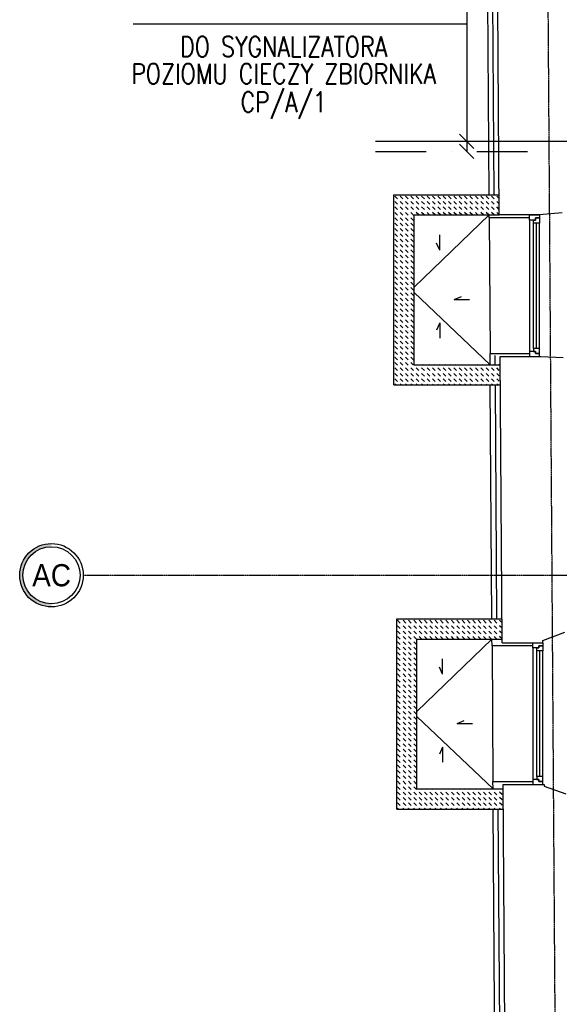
# Model space of a CAD drawing. Header units: inches. Extents: x -145354 to -97635, y 38777 to 78670.
# Tile 2 of 231: x -143441 to -142909, y 41197 to 42170. Entities that reach past the tile are written whole.
import ezdxf
from ezdxf.enums import TextEntityAlignment as Align

# ---------------------------------------------------------------- set-up
doc = ezdxf.new("R2010")
doc.units = ezdxf.units.IN
doc.header["$MEASUREMENT"] = 0
doc.linetypes.add('CENTER', pattern=[2, 1.25, -0.25, 0.25, -0.25])
doc.linetypes.add('DASHDOT', pattern=[1, 0.5, -0.25, 0, -0.25])
doc.layers.get('0').update_dxf_attribs({"color": 101})
for name, color, linetype in [('beton_hatch', 145, 'Continuous'), ('Cieniutko', 8, 'Continuous'), ('E35', 6, 'Continuous'), ('E50_kor', 3, 'Continuous'), ('Okn---okna', 5, 'Continuous'), ('Os-osie glowne', 8, 'CENTER'), ('Os-osie-opis', 8, 'Continuous'), ('Sc-cegla pelna', 32, 'Continuous'), ('Sc-izolacja term-obrys', 132, 'Continuous'), ('Sc-izolacja term-styropian', 151, 'STYROPIAN-KA'), ('studzienki_widok', 52, 'Continuous')]:
    doc.layers.add(name, color=color, linetype=linetype)
doc.styles.add('dwg_opis duży', font='ARIAL.TTF', dxfattribs={"width": 0.9})
doc.styles.add('ROMANS', font='romans', dxfattribs={"width": 0.85})
doc.linetypes.add('BATTING', pattern='A,0.0001,-0.1,[134,ltypeshp.shx,S=0.1,R=0,X=-0.1,Y=0],-0.2,[134,ltypeshp.shx,S=0.1,R=180,X=0.1,Y=0],-0.1', length=0.4001)
doc.linetypes.add('STYROPIAN-KA', pattern='A,0.0001,-0.1,[135,ltypeshp.shx,S=0.1,R=0,X=-0.1,Y=0],0,[135,ltypeshp.shx,S=0.1,R=180,X=0.1,Y=0],-0.1', length=0.2001)

# ---------------------------------------------------------------- blocks, each defined once
blk = doc.blocks.new('ramiak140')
at = {"layer": 'Okn---okna'}
for p, q in [((-10, 135), (-10, 5)), ((-6, 8), (-6, 132)), ((-3, 8), (-3, 132)), ((0, 8), (0, 132))]:
    blk.add_line(p, q, dxfattribs=at)
for points in [[(-10, 135), (-10, 140), (0, 140), (0, 137), (-4, 137), (-4, 135)], [(-6, 132), (-6, 135), (-4, 135), (-4, 137), (0, 137), (0, 135), (0, 132)], [(-10, 5), (-10, 0), (0, 0), (0, 3), (-4, 3), (-4, 5)], [(-6, 8), (-6, 5), (-4, 5), (-4, 3), (0, 3), (0, 5), (0, 8)]]:
    blk.add_lwpolyline(points, close=True, dxfattribs=at)
blk = doc.blocks.new('_opis_osi')
blk.add_hatch(color=256).paths.add_polyline_path([(32, -32), (28.8, -32, -1), (-28.8, -32), (-32, -32, 1)])
for radius in [32, 28.8]:
    blk.add_circle((0, -32), radius)
at = {"style": 'dwg_opis duży', "width": 0.9}
blk.add_attdef('AXNAMEV', text='', height=22.4, rotation=90, dxfattribs=at).set_placement((0, -32), align=Align.MIDDLE_CENTER)
blk = doc.blocks.new('_vxkdjhgkljhkgjhk')
for q in [(14, 6), (30.2, 0)]:
    blk.add_line((0, 0), q)

msp = doc.modelspace()

# ---------------------------------------------------------------- hatches: boundary and pattern name
at = {"layer": 'beton_hatch'}
h = msp.add_hatch(dxfattribs=at)
h.set_pattern_fill('DASH', color=256, scale=30, angle=135, style=0)
h.set_pattern_definition([(135, (-98679.7023, 183930.568), (-5.30330086, 8e-16), [3.75, -3.75])])
h.paths.add_polyline_path([(-143071.93, 41905.68), (-143071.93, 41900.68), (-143051.93, 41900.68), (-143051.93, 41905.68)])
h.paths.add_polyline_path([(-143071.93, 41997.18), (-143071.93, 41905.68), (-143051.93, 41905.68), (-143051.93, 41977.18), (-142967.86, 41977.18), (-142967.86, 41997.18)])
h.paths.add_polyline_path([(-143071.93, 41900.68), (-143071.93, 41809.18), (-142967.87, 41809.18), (-142967.87, 41829.18), (-143051.93, 41829.18), (-143051.93, 41900.68)])
h = msp.add_hatch(dxfattribs=at)
h.set_pattern_fill('DASH', color=256, scale=30, angle=135, style=0)
h.set_pattern_definition([(135, (-98676.9024, 183511.493), (-5.30330086, 8e-16), [3.75, -3.75])])
h.paths.add_polyline_path([(-143069.13, 41486.61), (-143069.13, 41481.61), (-143049.13, 41481.61), (-143049.13, 41486.61)])
h.paths.add_polyline_path([(-143069.13, 41578.11), (-143069.13, 41486.61), (-143049.13, 41486.61), (-143049.13, 41558.11), (-142965.06, 41558.11), (-142965.06, 41578.11)])
h.paths.add_polyline_path([(-143069.13, 41481.61), (-143069.13, 41390.11), (-142965.07, 41390.11), (-142965.07, 41410.11), (-143049.13, 41410.11), (-143049.13, 41481.61)])

# ---------------------------------------------------------------- linework, layer by layer
at = {"layer": 'Cieniutko'}
for p, q in [((-142977.74, 41977.18), (-143051.93, 41905.68)), ((-143051.93, 41900.68), (-142976.8, 41829.18)), ((-142974.99, 41558.11), (-143049.13, 41486.61)), ((-143049.13, 41481.61), (-142973.97, 41410.11))]:
    msp.add_line(p, q, dxfattribs=at)
at = {"layer": 'E35', "linetype": 'Continuous', "ltscale": 100}
for p, q in [((-143000, 42204.14), (-143000, 42040)), ((-143329.46, 42166.07), (-143000, 42166.07)), ((-142992.93, 42042.93), (-143007.07, 42057.07)), ((-142992.93, 42032.93), (-143007.07, 42047.07))]:
    msp.add_line(p, q, dxfattribs=at)
at = {"layer": 'E50_kor', "linetype": 'Continuous', "ltscale": 100}
msp.add_line((-143090, 42050), (-142260, 42050), dxfattribs=at)
at = {"layer": 'E50_kor', "linetype": 'DASHDOT', "ltscale": 100}
msp.add_line((-143090, 42040), (-142260, 42040), dxfattribs=at)
at = {"layer": 'Okn---okna'}
for p, q in [((-142977.72, 41974.18), (-142976.87, 41840.18)), ((-142974.95, 41551.31), (-142974.02, 41417.31))]:
    msp.add_line(p, q, dxfattribs=at)
at = {"layer": 'Os-osie glowne'}
msp.add_line((-142907.44, 40431.76), (-142935.84, 44583.07), dxfattribs=at)
msp.add_lwpolyline([(-143378.77, 41621.16), (-138190.25, 41621.16)], dxfattribs=at)
at = {"layer": 'Sc-cegla pelna'}
msp.add_line((-142959.69, 40768.46), (-142964, 41414.31), dxfattribs=at)
for points in [[(-142905.79, 41979.34), (-142928.03, 41977.18), (-142928.03, 41977.18), (-142967.74, 41977.18), (-142969.92, 42288.77)], [(-142966.85, 41837.18), (-142926.9, 41837.18), (-142926.9, 41837.18), (-142904.82, 41836.34)], [(-142964.97, 41554.31), (-142966.85, 41837.18)], [(-142964.94, 41554.31), (-142924.61, 41554.31), (-142924.63, 41556.64), (-142903.2, 41564.84)], [(-142963.97, 41414.31), (-142923.47, 41414.31), (-142923.46, 41412.64), (-142901.94, 41405.1)]]:
    msp.add_lwpolyline(points, dxfattribs=at)
at = {"layer": 'Sc-izolacja term-obrys'}
for points in [[(-142977.88, 41997.18), (-142979.56, 42237.86)], [(-142938.03, 41974.18), (-142977.72, 41974.18), (-142977.74, 41977.18)], [(-142976.8, 41829.18), (-142976.87, 41840.18), (-142938.03, 41840.18)], [(-142975.13, 41578.11), (-142976.66, 41809.18)], [(-142934.61, 41551.31), (-142974.95, 41551.31), (-142974.99, 41558.11)], [(-142973.97, 41410.11), (-142974.02, 41417.31), (-142934.61, 41417.31)], [(-142751.76, 40758.67), (-142969.62, 40758.45), (-142973.84, 41390.11)]]:
    msp.add_lwpolyline(points, dxfattribs=at)
at = {"layer": 'Sc-izolacja term-styropian', "linetype": 'BATTING', "ltscale": 0.25}
for p, q in [((-142971.79, 41829.18), (-142971.84, 41838.37)), ((-142964.65, 40763.46), (-142968.84, 41390.11))]:
    msp.add_line(p, q, dxfattribs=at)
for points in [[(-142972.88, 41997.18), (-142974.56, 42237.86)], [(-142970.13, 41578.6), (-142971.66, 41809.18)]]:
    msp.add_lwpolyline(points, dxfattribs=at)
at = {"layer": 'studzienki_widok'}
for p, q in [((-143071.93, 41809.18), (-143071.93, 41997.18)), ((-143071.93, 41997.18), (-142967.88, 41997.18)), ((-143051.93, 41829.18), (-143051.93, 41977.18)), ((-143051.93, 41977.18), (-142967.74, 41977.18)), ((-143051.93, 41829.18), (-142966.8, 41829.18)), ((-143071.93, 41809.18), (-142966.66, 41809.18)), ((-143069.13, 41390.11), (-143069.13, 41578.11)), ((-143069.13, 41578.11), (-142965.13, 41578.11)), ((-143049.13, 41410.11), (-143049.13, 41558.11)), ((-143049.13, 41558.11), (-142964.99, 41558.11)), ((-143049.13, 41410.11), (-142963.97, 41410.11)), ((-143069.13, 41390.11), (-142963.84, 41390.11))]:
    msp.add_line(p, q, dxfattribs=at)

# ---------------------------------------------------------------- block references
at = {"layer": 'Cieniutko', "linetype": 'Continuous', "yscale": 0.5, "zscale": 0.5, "rotation": 90}
for p, xscale in [((-143026.66, 41942.39), 0.5), ((-143026.66, 41870.45), -0.5), ((-143023.86, 41523.31), 0.5), ((-143023.86, 41451.38), -0.5)]:
    msp.add_blockref('_vxkdjhgkljhkgjhk', p, dxfattribs=dict(at, xscale=xscale))
at = {"layer": 'Cieniutko', "linetype": 'Continuous', "xscale": 0.5, "yscale": 0.5, "zscale": 0.5}
for p in [(-143012.21, 41893.7), (-143009.41, 41474.63)]:
    msp.add_blockref('_vxkdjhgkljhkgjhk', p, dxfattribs=at)
at = {"layer": 'Okn---okna'}
for p in [(-142928.03, 41837.18), (-142924.61, 41414.31)]:
    msp.add_blockref('ramiak140', p, dxfattribs=at)
at = {"layer": 'Os-osie-opis'}
ref = msp.add_blockref('_opis_osi', (-143378.77, 41621.16), dxfattribs=dict(at, xscale=0.9799999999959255, yscale=0.9799999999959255, zscale=0.9799999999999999, rotation=270))
ref.add_attrib('AXNAMEV', 'AC', dxfattribs={"layer": '0', "height": 21.952, "style": 'dwg_opis duży', "width": 0.9}).set_placement((-143409.97, 41621.16), align=Align.MIDDLE_CENTER)

# ---------------------------------------------------------------- texts
at = {"layer": 'E35', "style": 'ROMANS', "width": 0.8}
for s, p in [('DO SYGNALIZATORA', (-143180.82, 42143.39)), ('POZIOMU CIECZY ZBIORNIKA', (-143180.82, 42116.67)), ('CP/A/1', (-143180.82, 42087.28))]:
    msp.add_text(s, height=20, dxfattribs=at).set_placement(p, align=Align.MIDDLE)

doc.saveas('drawing.dxf')
